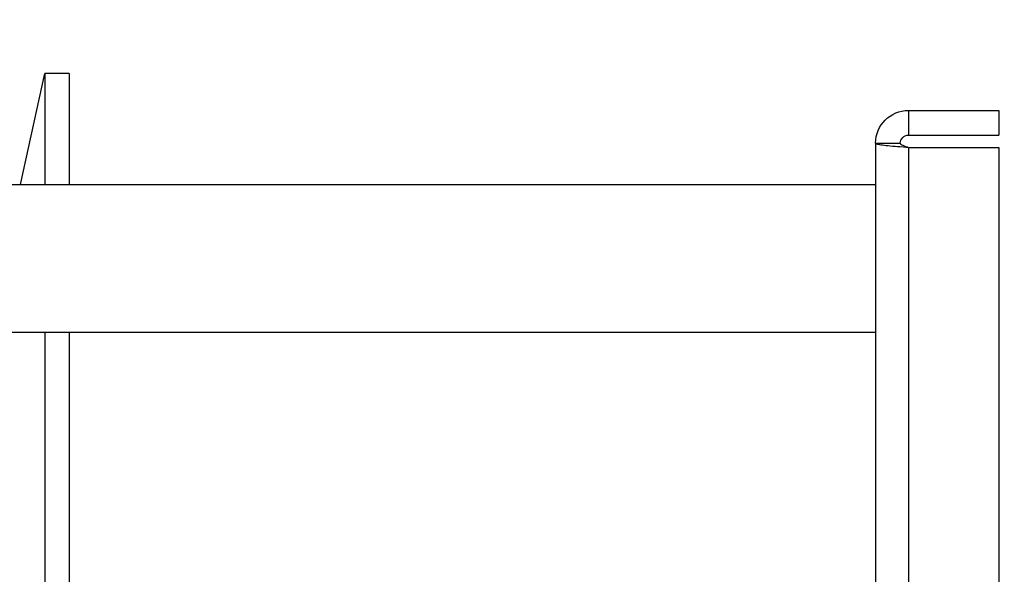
# Model space of a CAD drawing. Header units: millimetres. Extents: x 178516 to 426772, y -178579 to -115871.
# Tile 210 of 256: x 317222 to 317341, y -131663 to -131596. Entities that reach past the tile are written whole.
import ezdxf
from ezdxf import colors
from ezdxf.entities.mleader import LeaderData, LeaderLine
from ezdxf.math import Vec2, Vec3

# ---------------------------------------------------------------- set-up
doc = ezdxf.new("R2010")
doc.units = ezdxf.units.MM
doc.header["$MEASUREMENT"] = 0
doc.layers.get('0').update_dxf_attribs({"color": 252, "lineweight": 5})
for name, color, linetype in [('AHU03-3-42843OBJ', 7, 'Continuous'), ('AHU03-3-68634OBJ', 7, 'Continuous'), ('AHU03-3-68635OBJ', 7, 'Continuous')]:
    doc.layers.add(name, color=color, linetype=linetype)
doc.layers.add('IS_centrale', color=7, linetype='Continuous', lineweight=13)
doc.layers.add('IS_opisy', color=7, linetype='Continuous', lineweight=35)
doc.styles.add('WE11', font='simplex.shx', dxfattribs={"width": 0.7})

# ---------------------------------------------------------------- blocks, each defined once
blk = doc.blocks.new('VVS030s_FLX1_250_0.38kW_2.00x2v2_t')
at = {"layer": 'AHU03-3-42843OBJ', "color": 7, "linetype": 'Continuous'}
for p, q in [((124.89, 154.11), (124.89, 376.11)), ((127.84, 154.11), (127.84, 376.11)), ((121.95, 136.11), (124.89, 122.61)), ((124.89, 122.61), (124.89, 136.11)), ((127.84, 122.61), (127.84, 136.11)), ((127.84, 122.61), (124.89, 122.61))]:
    blk.add_line(p, q, dxfattribs=at)
at = {"layer": 'AHU03-3-68634OBJ', "color": 7, "linetype": 'Continuous'}
for p, q in [((225.97, 131.11), (225.97, 399.11)), ((229.97, 131.61), (229.97, 398.61)), ((240.97, 131.61), (240.97, 398.61)), ((225.97, 131.11), (228.97, 131.11)), ((228.94, 131.52), (229.35, 131.56)), ((229.35, 131.56), (229.97, 131.61)), ((229.97, 131.61), (240.97, 131.61)), ((229.97, 127.11), (229.97, 130.11)), ((229.97, 130.11), (240.97, 130.11)), ((240.97, 127.11), (240.97, 130.11)), ((229.97, 127.11), (240.97, 127.11))]:
    blk.add_line(p, q, dxfattribs=at)
for radius in [4, 1]:
    blk.add_arc((229.97, 131.11), radius, 180, 270, dxfattribs=at)
for points, knots in [([(225.97, 131.11), (225.97, 131.13), (226.06, 131.18), (226.21, 131.22), (226.48, 131.27), (226.99, 131.34), (227.83, 131.43), (228.54, 131.49), (228.94, 131.52)], [0, 0, 0, 0, 0.024786, 0.080227, 0.168255, 0.287048, 0.604561, 1, 1, 1, 1]), ([(228.97, 131.11), (228.97, 131.15), (229.07, 131.27), (229.41, 131.43), (229.74, 131.53), (229.97, 131.61)], [0, 0, 0, 0, 0.127649, 0.345895, 1, 1, 1, 1])]:
    blk.add_open_spline(points, degree=3, knots=knots, dxfattribs=at)
at = {"layer": 'AHU03-3-68635OBJ', "color": 7, "linetype": 'Continuous'}
for p, q in [((13, 154.11), (225.97, 154.11)), ((13, 136.11), (225.97, 136.11))]:
    blk.add_line(p, q, dxfattribs=at)
blk = doc.blocks.new('A$C680519BF')
blk.add_blockref('VVS030s_FLX1_250_0.38kW_2.00x2v2_t', (-1100, 89.5))

msp = doc.modelspace()

# ---------------------------------------------------------------- block references
at = {"layer": 'IS_centrale', "xscale": -1, "rotation": 180}
msp.add_blockref('A$C680519BF', (318199.76, -131390.16), dxfattribs=at)

# ---------------------------------------------------------------- leaders
at = {"layer": 'IS_opisy', "ltscale": 5}
ml = msp.add_multileader_mtext('Standard', dxfattribs=at)
ml.set_content('{\\fArial|b0|i0|c238|p34;Zamontować tłumik akustyczny}', color=256, style='WE11')
ml.set_leader_properties(color=256)
ml.build(insert=Vec2(0, 0))
ml.multileader.update_dxf_attribs({"text_left_attachment_type": 2, "text_right_attachment_type": 2, "dogleg_length": 500, "arrow_head_size": 0})
ctx = ml.context
ctx.base_point, ctx.char_height, ctx.arrow_head_size, ctx.landing_gap_size, ctx.plane_origin = Vec3(316033.13, -128558.22), 168, 0, 84, Vec3(344042.87, -129085)
ctx.left_attachment, ctx.right_attachment = 2, 2
notes = []
notes.append((ctx, [(0, (1, 1, 0), (318949.25, -128558.22), (-1, 0), 479.47, [(0, [(318972.83, -131971.22)], 0, [])])]))
ctx.mtext.insert, ctx.mtext.width, ctx.mtext.defined_height, ctx.mtext.flow_direction = Vec3(316117.13, -128449.07), 3785.8517, 1430.61, 5
for ctx, leaders in notes:
    for number, flags, end, landing, length, lines in leaders:
        leader = LeaderData()
        leader.index, (leader.has_last_leader_line, leader.has_dogleg_vector, leader.attachment_direction) = number, flags
        leader.last_leader_point, leader.dogleg_vector, leader.dogleg_length = Vec3(end), Vec3(landing), length
        for number, points, colour, breaks in lines:
            line = LeaderLine()
            line.index, line.vertices, line.color, line.breaks = number, Vec3.list(points), colors.encode_raw_color(colour), breaks
            leader.lines.append(line)
        ctx.leaders.append(leader)

doc.saveas('drawing.dxf')
